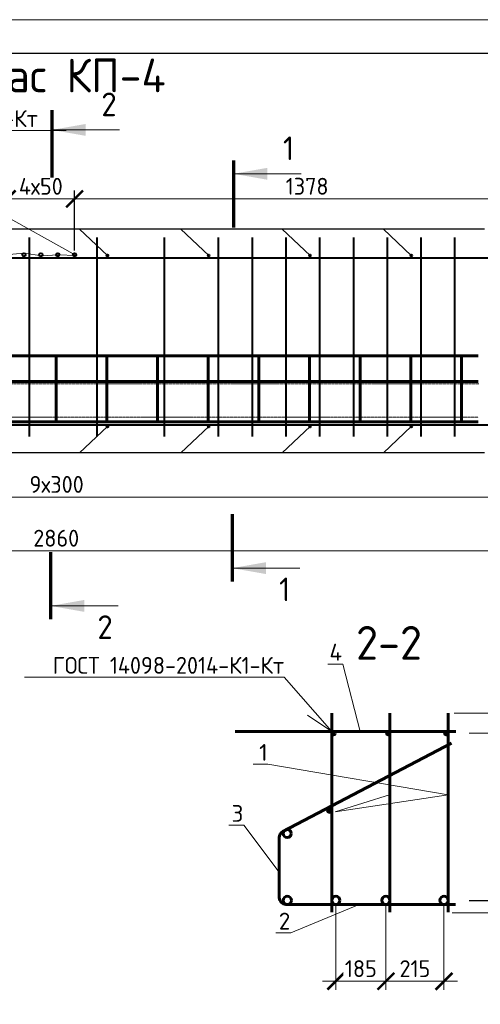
# Model space of a CAD drawing. Header units: millimetres. Extents: x 251864 to 617215, y -272865 to -46010.
# Tile 38 of 53: x 503399 to 510220, y -223534 to -208942. Entities that reach past the tile are written whole.
import ezdxf
from ezdxf import colors
from ezdxf.entities.mleader import LeaderData, LeaderLine
from ezdxf.math import Vec2, Vec3

# ---------------------------------------------------------------- set-up
doc = ezdxf.new("R2010")
doc.units = ezdxf.units.MM
doc.linetypes.add('CENTER2', pattern=[28.575, 19.05, -3.175, 3.175, -3.175])
doc.layers.get('Defpoints').update_dxf_attribs({"color": 140})
for name, color, linetype, lineweight in [('RAZMER', 100, 'Continuous', 15), ('Армирование', 3, 'Continuous', 40), ('Выноски', 20, 'Continuous', 20), ('подоснова', 151, 'Continuous', 5), ('поз.', 2, 'Continuous', 25), ('Размеры', 54, 'Continuous', 20), ('СО_ОСНОВНАЯ_060', 142, 'Continuous', 60), ('Текст-тонкая', 4, 'Continuous', 15), ('ТОНКИЕ', 7, 'Continuous', 9)]:
    doc.layers.add(name, color=color, linetype=linetype, lineweight=lineweight)
doc.layers.add('ТОЛСТЫЕ_ОСНОВНЫЕ', color=6, linetype='Continuous')
doc.styles.add('GOST-2.304_Type-B', font='GOST_Common.ttf')
doc.styles.add('ГОСТ', font='GOST_Common.ttf')
doc.dimstyles.new('ГОСТ', dxfattribs={"dimscale": 0, "dimtxt": 2.5, "dimasz": 2.5, "dimexe": 1.25, "dimexo": 0.625, "dimtad": 1, "dimdec": 0, "dimtxsty": 'ГОСТ', "dimblk": 'ARCHTICK', "dimcen": 2.5, "dimdle": 1.5, "dimclrd": 256, "dimclre": 256, "dimclrt": 256, "dimadec": 0, "dimazin": 0, "dimtfac": 1, "dimtdec": 0, "dimtmove": 1, "dimatfit": 3, "dimfxl": 2, "dimtfill": 1, "dimlwd": -1, "dimarcsym": 0})
doc.dimstyles.new('мой', dxfattribs={"dimscale": 100, "dimtxt": 2.5, "dimasz": 2.5, "dimexe": 1.25, "dimexo": 0.625, "dimtad": 1, "dimdec": 0, "dimtxsty": 'GOST-2.304_Type-B', "dimblk": 'ARCHTICK', "dimcen": 2.5, "dimdle": 2, "dimaunit": 1, "dimadec": 1, "dimazin": 2, "dimtfac": 1, "dimtdec": 0, "dimtmove": 1, "dimatfit": 3, "dimfxl": 1, "dimtfill": 1, "dimlwd": -1, "dimlwe": -1, "dimarcsym": 0})

# ---------------------------------------------------------------- blocks, each defined once
blk = doc.blocks.new('*U281')
at = {"layer": 'ТОЛСТЫЕ_ОСНОВНЫЕ', "color": 6}
blk.add_lwpolyline([(20, 5), (205, 5), (205, 292), (20, 292)], close=True, dxfattribs=at)
at = {"layer": 'ТОНКИЕ'}
blk.add_lwpolyline([(0, 0), (210, 0), (210, 297), (0, 297)], close=True, dxfattribs=at)
blk = doc.blocks.new('_ArchTick')
at = {"color": 0, "linetype": 'ByBlock', "const_width": 0.15}
blk.add_lwpolyline([(-0.5, -0.5), (0.5, 0.5)], dxfattribs=at)
blk = doc.blocks.new('*D1039')
at = {"layer": 'Defpoints', "color": 0, "transparency": 16777216}
for p in [(496790, -215383), (511090, -215537), (511090, -216814)]:
    blk.add_point(p, dxfattribs=at)
at = {"layer": 'Размеры', "lineweight": -2, "transparency": 16777216}
for p, q in [((496790, -215445), (496790, -216939)), ((511090, -215599), (511090, -216939))]:
    blk.add_line(p, q, dxfattribs=at)
at = {"layer": 'Размеры', "transparency": 16777216}
blk.add_line((496640, -216814), (511240, -216814), dxfattribs=at)
at = {"layer": 'Размеры', "transparency": 16777216, "xscale": 250, "yscale": 250, "zscale": 250, "rotation": 180}
blk.add_blockref('_ArchTick', (496790, -216814), dxfattribs=at)
at = {"layer": 'Размеры', "transparency": 16777216, "xscale": 250, "yscale": 250, "zscale": 250}
blk.add_blockref('_ArchTick', (511090, -216814), dxfattribs=at)
at = {"layer": 'Размеры', "transparency": 16777216, "insert": (503940, -216626), "char_height": 250, "attachment_point": 5, "style": 'ГОСТ', "bg_fill": 3, "box_fill_scale": 1.1, "bg_fill_color": 256, "bg_fill_true_color": 13158600, "bg_fill_transparency": 0}
blk.add_mtext('2860', dxfattribs=at)
blk = doc.blocks.new('*D1040')
at = {"layer": 'Defpoints', "color": 0, "transparency": 16777216}
for p in [(510698, -215021), (497193, -215613), (510698, -216016)]:
    blk.add_point(p, dxfattribs=at)
at = {"layer": 'Размеры', "lineweight": -2, "transparency": 16777216}
for p, q in [((510698, -215084), (510698, -216141)), ((497193, -215675), (497193, -216141))]:
    blk.add_line(p, q, dxfattribs=at)
at = {"layer": 'Размеры', "transparency": 16777216}
blk.add_line((497043, -216016), (510848, -216016), dxfattribs=at)
at = {"layer": 'Размеры', "transparency": 16777216, "xscale": 250, "yscale": 250, "zscale": 250, "rotation": 180}
blk.add_blockref('_ArchTick', (497193, -216016), dxfattribs=at)
at = {"layer": 'Размеры', "transparency": 16777216, "xscale": 250, "yscale": 250, "zscale": 250}
blk.add_blockref('_ArchTick', (510698, -216016), dxfattribs=at)
at = {"layer": 'Размеры', "transparency": 16777216, "insert": (503946, -215829), "char_height": 250, "attachment_point": 5, "style": 'ГОСТ', "bg_fill": 3, "box_fill_scale": 1.1, "bg_fill_color": 256, "bg_fill_true_color": 13158600, "bg_fill_transparency": 0}
blk.add_mtext('9х300', dxfattribs=at)
blk = doc.blocks.new('_None')
blk = doc.blocks.new('*D1062')
at = {"layer": 'Defpoints', "color": 0, "transparency": 16777216}
for p in [(504212, -211598), (503212, -212426), (504212, -212426)]:
    blk.add_point(p, dxfattribs=at)
at = {"layer": 'Размеры', "lineweight": -2, "transparency": 16777216}
for p, q in [((503212, -212363), (503212, -211473)), ((504212, -212363), (504212, -211473))]:
    blk.add_line(p, q, dxfattribs=at)
at = {"layer": 'Размеры', "transparency": 16777216}
blk.add_line((503062, -211598), (504362, -211598), dxfattribs=at)
at = {"layer": 'Размеры', "transparency": 16777216, "xscale": 250, "yscale": 250, "zscale": 250, "rotation": 180}
blk.add_blockref('_ArchTick', (503212, -211598), dxfattribs=at)
at = {"layer": 'Размеры', "transparency": 16777216, "xscale": 250, "yscale": 250, "zscale": 250}
blk.add_blockref('_ArchTick', (504212, -211598), dxfattribs=at)
at = {"layer": 'Размеры', "transparency": 16777216, "insert": (503712, -211411), "char_height": 250, "attachment_point": 5, "style": 'ГОСТ', "bg_fill": 3, "box_fill_scale": 1.1, "bg_fill_color": 256, "bg_fill_true_color": 13158600, "bg_fill_transparency": 0}
blk.add_mtext('4х50', dxfattribs=at)
blk = doc.blocks.new('*D1063')
at = {"layer": 'Defpoints', "color": 0, "transparency": 16777216}
for p in [(511100, -211598), (504212, -212426), (511100, -212469)]:
    blk.add_point(p, dxfattribs=at)
at = {"layer": 'Размеры', "lineweight": -2, "transparency": 16777216}
for p, q in [((504212, -212363), (504212, -211473)), ((511100, -212407), (511100, -211473))]:
    blk.add_line(p, q, dxfattribs=at)
at = {"layer": 'Размеры', "transparency": 16777216}
blk.add_line((504062, -211598), (511250, -211598), dxfattribs=at)
at = {"layer": 'Размеры', "transparency": 16777216, "xscale": 250, "yscale": 250, "zscale": 250, "rotation": 180}
blk.add_blockref('_ArchTick', (504212, -211598), dxfattribs=at)
at = {"layer": 'Размеры', "transparency": 16777216, "xscale": 250, "yscale": 250, "zscale": 250}
blk.add_blockref('_ArchTick', (511100, -211598), dxfattribs=at)
at = {"layer": 'Размеры', "transparency": 16777216, "insert": (507656, -211411), "char_height": 250, "attachment_point": 5, "style": 'ГОСТ', "bg_fill": 3, "box_fill_scale": 1.1, "bg_fill_color": 256, "bg_fill_true_color": 13158600, "bg_fill_transparency": 0}
blk.add_mtext('1378', dxfattribs=at)
blk = doc.blocks.new('*D1064')
at = {"layer": 'Defpoints', "color": 0, "ltscale": 0.1, "transparency": 16777216}
for p in [(509992, -221998), (510890, -221998), (509742, -222178)]:
    blk.add_point(p, dxfattribs=at)
at = {"layer": 'Размеры', "color": 0, "linetype": 'Continuous', "ltscale": 0.1, "transparency": 16777216}
for p, q in [((510890, -222378), (510890, -221798)), ((510054, -221998), (511015, -221998)), ((509804, -222178), (511015, -222178)), ((510890, -222891), (510890, -222178))]:
    blk.add_line(p, q, dxfattribs=at)
at = {"layer": 'Размеры', "color": 0, "ltscale": 0.1, "transparency": 16777216, "xscale": 250, "yscale": 250, "zscale": 250}
for p, rotation in [((510890, -221998), 90), ((510890, -222178), 270)]:
    blk.add_blockref('_ArchTick', p, dxfattribs=dict(at, rotation=rotation))
at = {"layer": 'Размеры', "color": 0, "ltscale": 0.1, "transparency": 16777216, "insert": (510703, -222666), "char_height": 250, "attachment_point": 5, "rotation": 90, "style": 'GOST-2.304_Type-B', "bg_fill": 3, "box_fill_scale": 1.1, "bg_fill_color": 256, "bg_fill_true_color": 13158600, "bg_fill_transparency": 0}
blk.add_mtext('45', dxfattribs=at)
blk = doc.blocks.new('*D1065')
at = {"layer": 'Defpoints', "color": 0, "ltscale": 0.1, "transparency": 16777216}
for p in [(509992, -219517), (510890, -219517), (509992, -221997)]:
    blk.add_point(p, dxfattribs=at)
at = {"layer": 'Размеры', "color": 0, "linetype": 'Continuous', "ltscale": 0.1, "transparency": 16777216}
for p, q in [((510890, -222197), (510890, -219317)), ((510054, -219517), (511015, -219517)), ((510054, -221997), (511015, -221997))]:
    blk.add_line(p, q, dxfattribs=at)
at = {"layer": 'Размеры', "color": 0, "ltscale": 0.1, "transparency": 16777216, "xscale": 250, "yscale": 250, "zscale": 250}
for p, rotation in [((510890, -219517), 90), ((510890, -221997), 270)]:
    blk.add_blockref('_ArchTick', p, dxfattribs=dict(at, rotation=rotation))
at = {"layer": 'Размеры', "color": 0, "ltscale": 0.1, "transparency": 16777216, "insert": (510703, -220687), "char_height": 250, "attachment_point": 5, "rotation": 90, "style": 'GOST-2.304_Type-B', "bg_fill": 3, "box_fill_scale": 1.1, "bg_fill_color": 256, "bg_fill_true_color": 13158600, "bg_fill_transparency": 0}
blk.add_mtext('620', dxfattribs=at)
blk = doc.blocks.new('*D1066')
at = {"layer": 'Defpoints', "color": 0, "ltscale": 0.1, "transparency": 16777216}
for p in [(509772, -219217), (510890, -219217), (509992, -219517)]:
    blk.add_point(p, dxfattribs=at)
at = {"layer": 'Размеры', "color": 0, "linetype": 'Continuous', "ltscale": 0.1, "transparency": 16777216}
for p, q in [((510890, -219717), (510890, -219017)), ((509834, -219217), (511015, -219217)), ((510054, -219517), (511015, -219517))]:
    blk.add_line(p, q, dxfattribs=at)
at = {"layer": 'Размеры', "color": 0, "ltscale": 0.1, "transparency": 16777216, "xscale": 250, "yscale": 250, "zscale": 250}
for p, rotation in [((510890, -219217), 90), ((510890, -219517), 270)]:
    blk.add_blockref('_ArchTick', p, dxfattribs=dict(at, rotation=rotation))
at = {"layer": 'Размеры', "color": 0, "ltscale": 0.1, "transparency": 16777216, "insert": (510574, -218882), "char_height": 250, "attachment_point": 5, "rotation": 90, "style": 'GOST-2.304_Type-B', "bg_fill": 3, "box_fill_scale": 1.1, "bg_fill_color": 256, "bg_fill_true_color": 13158600, "bg_fill_transparency": 0}
blk.add_mtext('75', dxfattribs=at)
blk = doc.blocks.new('*D1067')
at = {"layer": 'Defpoints', "color": 0, "ltscale": 0.1, "transparency": 16777216}
for p in [(510405, -219217), (509742, -222178), (511463, -222178)]:
    blk.add_point(p, dxfattribs=at)
at = {"layer": 'Размеры', "color": 0, "linetype": 'Continuous', "ltscale": 0.1, "transparency": 16777216}
for p, q in [((511463, -219017), (511463, -222378)), ((510467, -219217), (511588, -219217)), ((509804, -222178), (511588, -222178))]:
    blk.add_line(p, q, dxfattribs=at)
at = {"layer": 'Размеры', "color": 0, "ltscale": 0.1, "transparency": 16777216, "xscale": 250, "yscale": 250, "zscale": 250}
for p, rotation in [((511463, -219217), 90), ((511463, -222178), 270)]:
    blk.add_blockref('_ArchTick', p, dxfattribs=dict(at, rotation=rotation))
at = {"layer": 'Размеры', "color": 0, "ltscale": 0.1, "transparency": 16777216, "insert": (511275, -220698), "char_height": 250, "attachment_point": 5, "rotation": 90, "style": 'GOST-2.304_Type-B', "bg_fill": 3, "box_fill_scale": 1.1, "bg_fill_color": 256, "bg_fill_true_color": 13158600, "bg_fill_transparency": 0}
blk.add_mtext('740', dxfattribs=at)
blk = doc.blocks.new('*D1068')
at = {"layer": 'Defpoints', "color": 0, "ltscale": 0.1, "transparency": 16777216}
for p in [(508822, -221993), (509682, -221993), (508822, -223192)]:
    blk.add_point(p, dxfattribs=at)
at = {"layer": 'Размеры', "color": 0, "linetype": 'Continuous', "ltscale": 0.1, "transparency": 16777216}
for p, q in [((508822, -222055), (508822, -223317)), ((509682, -222055), (509682, -223317)), ((509882, -223192), (508622, -223192))]:
    blk.add_line(p, q, dxfattribs=at)
at = {"layer": 'Размеры', "color": 0, "ltscale": 0.1, "transparency": 16777216, "xscale": 250, "yscale": 250, "zscale": 250, "rotation": 180}
blk.add_blockref('_ArchTick', (508822, -223192), dxfattribs=at)
at = {"layer": 'Размеры', "color": 0, "ltscale": 0.1, "transparency": 16777216, "xscale": 250, "yscale": 250, "zscale": 250}
blk.add_blockref('_ArchTick', (509682, -223192), dxfattribs=at)
at = {"layer": 'Размеры', "color": 0, "ltscale": 0.1, "transparency": 16777216, "insert": (509252, -223005), "char_height": 250, "attachment_point": 5, "style": 'GOST-2.304_Type-B', "bg_fill": 3, "box_fill_scale": 1.1, "bg_fill_color": 256, "bg_fill_true_color": 13158600, "bg_fill_transparency": 0}
blk.add_mtext('215', dxfattribs=at)
blk = doc.blocks.new('*D1069')
at = {"layer": 'Defpoints', "color": 0, "ltscale": 0.1, "transparency": 16777216}
for p in [(508081, -221993), (508822, -222176), (508081, -223192)]:
    blk.add_point(p, dxfattribs=at)
at = {"layer": 'Размеры', "color": 0, "linetype": 'Continuous', "ltscale": 0.1, "transparency": 16777216}
for p, q in [((508081, -222055), (508081, -223317)), ((508822, -222238), (508822, -223317)), ((509022, -223192), (507881, -223192))]:
    blk.add_line(p, q, dxfattribs=at)
at = {"layer": 'Размеры', "color": 0, "ltscale": 0.1, "transparency": 16777216, "xscale": 250, "yscale": 250, "zscale": 250, "rotation": 180}
blk.add_blockref('_ArchTick', (508081, -223192), dxfattribs=at)
at = {"layer": 'Размеры', "color": 0, "ltscale": 0.1, "transparency": 16777216, "xscale": 250, "yscale": 250, "zscale": 250}
blk.add_blockref('_ArchTick', (508822, -223192), dxfattribs=at)
at = {"layer": 'Размеры', "color": 0, "ltscale": 0.1, "transparency": 16777216, "insert": (508451, -223005), "char_height": 250, "attachment_point": 5, "style": 'GOST-2.304_Type-B', "bg_fill": 3, "box_fill_scale": 1.1, "bg_fill_color": 256, "bg_fill_true_color": 13158600, "bg_fill_transparency": 0}
blk.add_mtext('185', dxfattribs=at)
blk = doc.blocks.new('_Dot')
at = {"color": 0, "linetype": 'ByBlock', "lineweight": -2}
blk.add_line((-0.5, 0), (-1, 0), dxfattribs=at)
at = {"color": 0, "linetype": 'ByBlock', "const_width": 0.5}
blk.add_lwpolyline([(-0.25, 0, 1), (0.25, 0, 1)], format="xyb", close=True, dxfattribs=at)

msp = doc.modelspace()

# ---------------------------------------------------------------- hatches: boundary and pattern name
at = {"layer": 'Выноски'}
for points in [[(503877.1, -210575.5), (504377.1, -210487.3), (504377.1, -210663.7)], [(506567.2, -211225.8), (507067.2, -211137.7), (507067.2, -211314)], [(506546.7, -217069.6), (507046.7, -216981.4), (507046.7, -217157.7)], [(503856.6, -217629.4), (504356.6, -217541.3), (504356.6, -217717.6)]]:
    msp.add_hatch(color=256, dxfattribs=at).paths.add_polyline_path(points, flags=0)

# ---------------------------------------------------------------- linework, layer by layer
at = {"layer": 'Армирование'}
for p, q in [((503540.4, -212169.4), (503540.4, -215119.4)), ((504540.4, -212169.4), (504540.4, -215119.4)), ((505540.4, -212169.4), (505540.4, -215119.4)), ((506340.4, -212169.4), (506340.4, -215119.4)), ((506840.4, -212169.4), (506840.4, -215119.4)), ((507340.4, -212169.4), (507340.4, -215119.4)), ((507840.4, -212169.4), (507840.4, -215119.4)), ((508340.4, -212169.4), (508340.4, -215119.4)), ((508840.4, -212169.4), (508840.4, -215119.4)), ((509340.4, -212169.4), (509340.4, -215119.4)), ((509840.4, -212169.4), (509840.4, -215119.4)), ((496790.4, -212469.4), (511090.4, -212469.4)), ((496790.4, -214944.8), (511090.4, -214944.8))]:
    msp.add_line(p, q, dxfattribs=at)
for centre, radius in [((503461.8, -212425.7), 25), ((503711.8, -212425.7), 25), ((503961.8, -212425.7), 25), ((504211.8, -212425.7), 25), ((504698.4, -212436.1), 12), ((506198.4, -212436.1), 12), ((507698.4, -212436.1), 12), ((509198.4, -212436.1), 12)]:
    msp.add_circle(centre, radius, dxfattribs=at)
at = {"layer": 'Выноски'}
for p, q in [((503877.1, -210575.5), (504877.1, -210575.5)), ((506567.2, -211225.8), (507567.2, -211225.8)), ((506546.7, -217069.6), (507546.7, -217069.6)), ((503856.6, -217629.4), (504856.6, -217629.4))]:
    msp.add_line(p, q, dxfattribs=at)
msp.add_lwpolyline([(506567.2, -212025.8, 50, 50, 0), (506567.2, -211025.8, 50, 50, 0)], format="xyseb", dxfattribs=at)
at = {"layer": 'Выноски', "const_width": 50}
msp.add_lwpolyline([(506546.7, -216269.6), (506546.7, -217269.6)], dxfattribs=at)
at = {"layer": 'подоснова', "ltscale": 0.3}
msp.add_line((508021.2, -219489.2), (507660.9, -219248), dxfattribs=at)
at = {"layer": 'поз.', "ltscale": 25}
for points in [[(510284.6, -212046.6), (496458.5, -212046.6)], [(504698.4, -212436.1), (504284.6, -212046.6)], [(506198.4, -212436.1), (505784.6, -212046.6)], [(507698.4, -212436.1), (507284.6, -212046.6)], [(509198.4, -212436.1), (508784.6, -212046.6)], [(510284.6, -215361.6), (495891.1, -215361.9)]]:
    msp.add_lwpolyline(points, dxfattribs=at)
at = {"layer": 'Размеры'}
msp.add_line((507906.1, -219492.4), (507366.1, -219492.4), dxfattribs=at)
at = {"layer": 'СО_ОСНОВНАЯ_060', "ltscale": 100}
msp.add_line((507242, -221953.2), (507240.8, -221062.2), dxfattribs=at)
for points in [[(497690.4, -213925.4), (510190.4, -213925.4)], [(503940.4, -214902), (503940.4, -213925.4)], [(504690.4, -214902), (504690.4, -213925.4)], [(505440.4, -214902), (505440.4, -213925.4)], [(506190.4, -214902), (506190.4, -213925.4)], [(506940.4, -214902), (506940.4, -213925.4)], [(507690.4, -214902), (507690.4, -213925.4)], [(508440.4, -214902), (508440.4, -213925.4)], [(509190.4, -214902), (509190.4, -213925.4)], [(509940.4, -214902), (509940.4, -213925.4)], [(497690.4, -214301.5), (510190.4, -214301.5)], [(497690.4, -214902), (510190.4, -214902)], [(508021.1, -219217.4), (508021.1, -222167.4)], [(508881.5, -219217.4), (508881.5, -222167.4)], [(509742, -219217.4), (509742, -222167.4)], [(509857, -219492.4), (507906.1, -219492.4)], [(509851.1, -222053.2), (507900.2, -222053.2)]]:
    msp.add_lwpolyline(points, dxfattribs=at)
for centre, radius in [((508046.1, -219517.4), 25), ((508856.5, -219517.4), 25), ((509717, -219517.4), 25), ((507984, -220663.1), 25.8), ((507360.8, -221002.4), 60), ((507362, -221992.8), 60), ((508081.1, -221992.8), 60), ((508821.5, -221992.8), 60), ((509682, -221992.8), 60)]:
    msp.add_circle(centre, radius, dxfattribs=at)
for centre, start, end in [((507340.8, -221062.2), 117.63964, 180), ((507342, -221953.2), 180, 270)]:
    msp.add_arc(centre, 100, start, end, dxfattribs=at)
at = {"layer": 'Текст-тонкая', "color": 0, "linetype": 'CENTER2', "ltscale": 0.1}
for points in [[(497699.4, -214338.4), (510199.4, -214338.4)], [(497690.4, -214833.6), (510190.4, -214833.6)]]:
    msp.add_lwpolyline(points, dxfattribs=at)

# ---------------------------------------------------------------- block references
at = {"xscale": 100, "yscale": 100, "zscale": 100}
msp.add_blockref('*U281', (492569.1, -238642.1), dxfattribs=at)

# ---------------------------------------------------------------- texts
at = {"layer": 'Выноски', "style": 'GOST-2.304_Type-B'}
for s, p in [('2', (504607.5, -210371.9)), ('1', (507297.6, -211022.2)), ('1', (507239.5, -217558.9)), ('2', (504549.4, -218118.7))]:
    msp.add_text(s, height=350, dxfattribs=at).set_placement(p)
at = {"layer": 'Размеры', "char_height": 500, "attachment_point": 5, "style": 'GOST-2.304_Type-B'}
for s, insert in [('Каркас КП-4', (503706.4, -209836.4)), ('2-2', (508868.6, -218177))]:
    msp.add_mtext_dynamic_manual_height_columns(s, width=15225.227, gutter_width=15, heights=[0], dxfattribs=dict(at, insert=insert))

# ---------------------------------------------------------------- leaders
at = {"layer": 'подоснова', "ltscale": 0.3}
ml = msp.add_multileader_mtext('Standard', dxfattribs=at)
ml.set_content('ГОСТ 14098-2014-К1-Кт', color=256, style='GOST-2.304_Type-B')
ml.set_leader_properties(color=256, linetype='ByLayer', lineweight=15)
ml.set_arrow_properties(name='NONE')
ml.build(insert=Vec2(0, 0))
ml.multileader.update_dxf_attribs({"text_left_attachment_type": 6, "text_right_attachment_type": 6, "dogleg_length": 0.1, "arrow_head_size": 0.18})
ctx = ml.context
ctx.base_point, ctx.char_height, ctx.arrow_head_size, ctx.landing_gap_size, ctx.plane_origin = Vec3(500241.5, -210582.4), 250, 0.18, 0.2, Vec3(499650.1, -209854)
ctx.left_attachment, ctx.right_attachment = 6, 6
notes = []
notes.append((ctx, [(0, (1, 1, 0), (500241.4, -210582.4), (1, 0), 0.1, [(0, [(499040.4, -212469.4)], 0, [])])]))
ctx.mtext.insert, ctx.mtext.flow_direction = Vec3(500241.7, -210282.4), 5
at = {"layer": 'подоснова'}
ml = msp.add_multileader_mtext('Standard', dxfattribs=at)
ml.set_content('{\\fISOCPEUR|b0|i0|c204|p34;4}', color=256, style='GOST-2.304_Type-B')
ml.set_leader_properties(color=256, linetype='ByLayer', lineweight=15)
ml.set_arrow_properties(name='NONE')
ml.build(insert=Vec2(0, 0))
ml.multileader.update_dxf_attribs({"text_left_attachment_type": 6, "text_right_attachment_type": 6, "dogleg_length": 10, "arrow_head_size": 18})
ctx = ml.context
ctx.base_point, ctx.char_height, ctx.arrow_head_size, ctx.landing_gap_size, ctx.plane_origin = Vec3(507984.7, -218490.7), 250, 18, 20, Vec3(514697.4, -218963.4)
ctx.left_attachment, ctx.right_attachment, ctx.text_align_type = 6, 6, 1
notes.append((ctx, [(0, (1, 1, 0), (508184.7, -218490.7), (-1, 0), 10, [(1, [(508446.2, -219508.2)], 0, [])])]))
ctx.mtext.insert, ctx.mtext.width, ctx.mtext.alignment, ctx.mtext.flow_direction = Vec3(508079.7, -218190.7), 3036.308, 2, 5
at = {"layer": 'подоснова', "ltscale": 0.3}
ml = msp.add_multileader_mtext('Standard', dxfattribs=at)
ml.set_content('ГОСТ 14098-2014-К1-Кт', color=256, style='GOST-2.304_Type-B')
ml.set_leader_properties(color=256, linetype='ByLayer', lineweight=15)
ml.set_arrow_properties(name='NONE')
ml.build(insert=Vec2(0, 0))
ml.multileader.update_dxf_attribs({"text_left_attachment_type": 6, "text_right_attachment_type": 6, "dogleg_length": 0.1, "arrow_head_size": 0.18})
ctx = ml.context
ctx.base_point, ctx.char_height, ctx.arrow_head_size, ctx.landing_gap_size, ctx.plane_origin = Vec3(503728.9, -218685.5), 250, 0.18, 0.2, Vec3(503137.5, -218233.7)
ctx.left_attachment, ctx.right_attachment, ctx.text_align_type = 6, 6, 2
notes.append((ctx, [(1, (1, 1, 0), (507315, -218685.5), (-1, 0), 0.1, [(0, [(508023.5, -219490.9)], 0, [])])]))
ctx.mtext.insert, ctx.mtext.alignment, ctx.mtext.flow_direction = Vec3(507314.7, -218385.5), 3, 5
at = {"layer": 'подоснова'}
ml = msp.add_multileader_mtext('Standard', dxfattribs=at)
ml.set_content('{\\fISOCPEUR|b0|i0|c204|p34;1}', color=256, style='GOST-2.304_Type-B')
ml.set_leader_properties(color=256, linetype='ByLayer', lineweight=15)
ml.set_arrow_properties(name='NONE')
ml.build(insert=Vec2(0, 0))
ml.multileader.update_dxf_attribs({"text_left_attachment_type": 6, "text_right_attachment_type": 6, "dogleg_length": 10, "arrow_head_size": 18})
ctx = ml.context
ctx.base_point, ctx.char_height, ctx.arrow_head_size, ctx.landing_gap_size, ctx.plane_origin = Vec3(506950.6, -219976), 250, 18, 20, Vec3(513588.4, -220448.7)
ctx.left_attachment, ctx.right_attachment, ctx.text_align_type = 6, 6, 1
notes.append((ctx, [(0, (1, 1, 0), (507075.6, -219976), (-1, 0), 10, [(0, [(508888.6, -220422.1), (508068.6, -220682.1), (509742, -220426.8)], 0, [])])]))
ctx.mtext.insert, ctx.mtext.width, ctx.mtext.alignment, ctx.mtext.flow_direction = Vec3(507008.1, -219676), 3036.308, 2, 5
ml = msp.add_multileader_mtext('Standard', dxfattribs=at)
ml.set_content('{\\fISOCPEUR|b0|i0|c0|p34;3}', color=256, style='GOST-2.304_Type-B')
ml.set_leader_properties(color=256, linetype='ByLayer', lineweight=15)
ml.set_arrow_properties(name='NONE')
ml.build(insert=Vec2(0, 0))
ml.multileader.update_dxf_attribs({"text_left_attachment_type": 6, "text_right_attachment_type": 6, "dogleg_length": 10, "arrow_head_size": 18})
ctx = ml.context
ctx.base_point, ctx.char_height, ctx.arrow_head_size, ctx.landing_gap_size, ctx.plane_origin = Vec3(506542.2, -220879.3), 250, 18, 20, Vec3(513230, -221352)
ctx.left_attachment, ctx.right_attachment, ctx.text_align_type = 6, 6, 1
notes.append((ctx, [(0, (1, 1, 0), (506717.2, -220879.3), (-1, 0), 10, [(1, [(507241.5, -221576.2)], 0, [])])]))
ctx.mtext.insert, ctx.mtext.width, ctx.mtext.alignment, ctx.mtext.flow_direction = Vec3(506624.7, -220579.3), 3036.308, 2, 5
ml = msp.add_multileader_mtext('Standard', dxfattribs=at)
ml.set_content('{\\fISOCPEUR|b0|i0|c204|p34;2}', color=256, style='GOST-2.304_Type-B')
ml.set_leader_properties(color=256, linetype='ByLayer', lineweight=15)
ml.set_arrow_properties(name='NONE')
ml.build(insert=Vec2(0, 0))
ml.multileader.update_dxf_attribs({"text_left_attachment_type": 6, "text_right_attachment_type": 6, "dogleg_length": 10, "arrow_head_size": 18})
ctx = ml.context
ctx.base_point, ctx.char_height, ctx.arrow_head_size, ctx.landing_gap_size, ctx.plane_origin = Vec3(507238.6, -222475.7), 250, 18, 20, Vec3(513926.3, -222948.4)
ctx.left_attachment, ctx.right_attachment, ctx.text_align_type = 6, 6, 1
notes.append((ctx, [(0, (1, 1, 0), (507413.6, -222475.7), (-1, 0), 10, [(1, [(508426.4, -222053.2)], 0, [])])]))
ctx.mtext.insert, ctx.mtext.width, ctx.mtext.alignment, ctx.mtext.flow_direction = Vec3(507321.1, -222175.7), 3036.308, 2, 5
for ctx, leaders in notes:
    for number, flags, end, landing, length, lines in leaders:
        leader = LeaderData()
        leader.index, (leader.has_last_leader_line, leader.has_dogleg_vector, leader.attachment_direction) = number, flags
        leader.last_leader_point, leader.dogleg_vector, leader.dogleg_length = Vec3(end), Vec3(landing), length
        for number, points, colour, breaks in lines:
            line = LeaderLine()
            line.index, line.vertices, line.color, line.breaks = number, Vec3.list(points), colors.encode_raw_color(colour), breaks
            leader.lines.append(line)
        ctx.leaders.append(leader)

# ---------------------------------------------------------------- next in the draw order: dimensions: what is measured, and where the dimension line sits
at = {"layer": 'Размеры'}
dim = msp.add_linear_dim(base=(504211.8, -211598.2), p1=(503211.8, -212425.7), p2=(504211.8, -212425.7), text='4х50', dimstyle='ГОСТ', override={"dimscale": 100, "dimlfac": 0.2, "dimtix": 0, "dimtofl": 1, "dimtmove": 1, "dimatfit": 3}, dxfattribs=at)
dim.commit()
dim.dimension.update_dxf_attribs({"geometry": '*D1062', "text_midpoint": (503711.8, -211410.7)})
dim = msp.add_linear_dim(base=(511090.4, -216813.9), p1=(496790.4, -215382.6), p2=(511090.4, -215536.9), dimstyle='ГОСТ', override={"dimscale": 100, "dimlfac": 0.2, "dimtix": 0, "dimtofl": 1, "dimtmove": 1, "dimatfit": 3}, dxfattribs=at)
dim.commit()
dim.dimension.update_dxf_attribs({"geometry": '*D1039', "text_midpoint": (503940.4, -216626.4)})
at = {"layer": 'Размеры', "ltscale": 0.1}
dim = msp.add_linear_dim(base=(510890.2, -221997.8), p1=(509742, -222178.4), p2=(509992, -221997.8), angle=90, dimstyle='мой', override={"dimlfac": 0.25}, dxfattribs=at)
dim.commit()
dim.dimension.update_dxf_attribs({"geometry": '*D1064', "text_midpoint": (511061.7, -222665.8), "dimtype": 160})

# ---------------------------------------------------------------- next in the draw order: linework, layer by layer
at = {"layer": 'Выноски'}
msp.add_lwpolyline([(503877.1, -211282.6, 50, 50, 0), (503877.1, -210282.6, 50, 50, 0)], format="xyseb", dxfattribs=at)
at = {"layer": 'Выноски', "const_width": 50}
msp.add_lwpolyline([(503856.6, -216829.4), (503856.6, -217829.4)], dxfattribs=at)

# ---------------------------------------------------------------- next in the draw order: dimensions: what is measured, and where the dimension line sits
at = {"layer": 'Размеры'}
dim = msp.add_linear_dim(base=(511100.4, -211598.2), p1=(504211.8, -212425.7), p2=(511100.4, -212469.4), dimstyle='ГОСТ', override={"dimscale": 100, "dimlfac": 0.2, "dimtix": 0, "dimtofl": 1, "dimtmove": 1, "dimatfit": 3}, dxfattribs=at)
dim.commit()
dim.dimension.update_dxf_attribs({"geometry": '*D1063', "text_midpoint": (507656.1, -211410.7)})
dim = msp.add_linear_dim(base=(510698.4, -216016.3), p1=(497193.4, -215612.6), p2=(510698.4, -215021.4), text='9х300', dimstyle='ГОСТ', override={"dimscale": 100, "dimlfac": 0.2, "dimtix": 0, "dimtofl": 1, "dimtmove": 1, "dimatfit": 3}, dxfattribs=at)
dim.commit()
dim.dimension.update_dxf_attribs({"geometry": '*D1040', "text_midpoint": (503945.9, -215828.8)})
at = {"layer": 'Размеры', "ltscale": 0.1}
dim = msp.add_linear_dim(base=(510890.2, -219517.4), p1=(509992, -221996.8), p2=(509992, -219517.4), angle=90, dimstyle='мой', override={"dimlfac": 0.25}, dxfattribs=at)
dim.commit()
dim.dimension.update_dxf_attribs({"geometry": '*D1065', "text_midpoint": (510890.2, -220686.6), "dimtype": 160})

# ---------------------------------------------------------------- next in the draw order: linework, layer by layer
at = {"layer": 'Армирование'}
for centre in [(504698.4, -214972.1), (506198.4, -214972.1), (507698.4, -214972.1), (509198.4, -214972.1)]:
    msp.add_circle(centre, 12, dxfattribs=at)
at = {"layer": 'поз.', "ltscale": 25}
for points in [[(504698.4, -214972.1), (504284.6, -215361.6)], [(506198.4, -214972.1), (505784.6, -215361.6)], [(507698.4, -214972.1), (507284.6, -215361.6)], [(509198.4, -214972.1), (508784.6, -215361.6)]]:
    msp.add_lwpolyline(points, dxfattribs=at)

# ---------------------------------------------------------------- next in the draw order: dimensions: what is measured, and where the dimension line sits
at = {"layer": 'Размеры', "ltscale": 0.1}
dim = msp.add_linear_dim(base=(510890.2, -219217.4), p1=(509992, -219517.4), p2=(509772, -219217.4), angle=90, dimstyle='мой', override={"dimlfac": 0.25}, dxfattribs=at)
dim.commit()
dim.dimension.update_dxf_attribs({"geometry": '*D1066', "text_midpoint": (510761.5, -218881.6), "dimtype": 160})

# ---------------------------------------------------------------- next in the draw order: leaders
at = {"layer": 'RAZMER', "color": 1, "ltscale": 100}
ml = msp.add_multileader_mtext('Standard', dxfattribs=at)
ml.set_content('{\\fGOST 2.304 type A|b0|i0|c204|p34;ЗД}', color=1, style='ГОСТ')
ml.set_leader_properties(color=256, linetype='ByLayer', lineweight=-1)
ml.set_arrow_properties(name='DOT')
ml.build(insert=Vec2(0, 0))
ml.multileader.update_dxf_attribs({"text_left_attachment_type": 6, "text_right_attachment_type": 6, "dogleg_length": 0.6, "arrow_head_size": 100, "scale": 100})
ctx = ml.context
ctx.base_point, ctx.scale, ctx.char_height, ctx.arrow_head_size, ctx.landing_gap_size, ctx.plane_origin = Vec3(523888.4, -215739.2), 100, 250, 100, 50, Vec3(523505.4, -214793)
ctx.left_attachment, ctx.right_attachment, ctx.text_align_type = 6, 6, 1
notes = []
notes.append((ctx, [(0, (1, 1, 0), (523828.4, -215739.2), (1, 0), 60, [(0, [(523642.4, -214881.9)], 0, [])])]))
ctx.mtext.insert, ctx.mtext.width, ctx.mtext.alignment, ctx.mtext.flow_direction = Vec3(524090.2, -215439.2), 471.412, 2, 5
ml = msp.add_multileader_mtext('Standard', dxfattribs=at)
ml.set_content('{\\fGOST 2.304 type A|b0|i0|c204|p34;ЗД}', color=1, style='ГОСТ')
ml.set_leader_properties(color=256, linetype='ByLayer', lineweight=-1)
ml.set_arrow_properties(name='DOT')
ml.build(insert=Vec2(0, 0))
ml.multileader.update_dxf_attribs({"text_left_attachment_type": 6, "text_right_attachment_type": 6, "dogleg_length": 0.6, "arrow_head_size": 100, "scale": 100})
ctx = ml.context
ctx.base_point, ctx.scale, ctx.char_height, ctx.arrow_head_size, ctx.landing_gap_size, ctx.plane_origin = Vec3(527077.5, -215739.2), 100, 250, 100, 50, Vec3(526694.5, -214793)
ctx.left_attachment, ctx.right_attachment, ctx.text_align_type = 6, 6, 1
notes.append((ctx, [(0, (1, 1, 0), (527017.5, -215739.2), (1, 0), 60, [(0, [(526831.5, -214881.9)], 0, [])])]))
ctx.mtext.insert, ctx.mtext.width, ctx.mtext.alignment, ctx.mtext.flow_direction = Vec3(527279.3, -215439.2), 471.412, 2, 5
at = {"layer": 'подоснова'}
ml = msp.add_multileader_mtext('Standard', dxfattribs=at)
ml.set_content('{\\fISOCPEUR|b0|i0|c204|p34;4}', color=256, style='GOST-2.304_Type-B')
ml.set_leader_properties(color=256, linetype='ByLayer', lineweight=15)
ml.set_arrow_properties(name='NONE')
ml.build(insert=Vec2(0, 0))
ml.multileader.update_dxf_attribs({"text_left_attachment_type": 6, "text_right_attachment_type": 6, "dogleg_length": 10, "arrow_head_size": 18})
ctx = ml.context
ctx.base_point, ctx.char_height, ctx.arrow_head_size, ctx.landing_gap_size, ctx.plane_origin = Vec3(501959.9, -211286.3), 250, 18, 20, Vec3(508672.7, -211549)
ctx.left_attachment, ctx.right_attachment, ctx.text_align_type = 6, 6, 1
notes.append((ctx, [(0, (1, 1, 0), (502159.9, -211286.3), (-1, 0), 10, [(4, [(503186.8, -212425.7), (503461.8, -212400.7), (503731.9, -212440.5), (503961.8, -212425.7), (504233.6, -212437.8)], 0, [])])]))
ctx.mtext.insert, ctx.mtext.width, ctx.mtext.alignment, ctx.mtext.flow_direction = Vec3(502054.9, -210986.3), 3036.308, 2, 5
for ctx, leaders in notes:
    for number, flags, end, landing, length, lines in leaders:
        leader = LeaderData()
        leader.index, (leader.has_last_leader_line, leader.has_dogleg_vector, leader.attachment_direction) = number, flags
        leader.last_leader_point, leader.dogleg_vector, leader.dogleg_length = Vec3(end), Vec3(landing), length
        for number, points, colour, breaks in lines:
            line = LeaderLine()
            line.index, line.vertices, line.color, line.breaks = number, Vec3.list(points), colors.encode_raw_color(colour), breaks
            leader.lines.append(line)
        ctx.leaders.append(leader)

# ---------------------------------------------------------------- next in the draw order: dimensions: what is measured, and where the dimension line sits
at = {"layer": 'Размеры', "ltscale": 0.1}
dim = msp.add_linear_dim(base=(511462.7, -222178.4), p1=(510404.8, -219217.4), p2=(509742, -222178.4), angle=90, dimstyle='мой', override={"dimlfac": 0.25}, dxfattribs=at)
dim.commit()
dim.dimension.update_dxf_attribs({"geometry": '*D1067', "text_midpoint": (511275.2, -220697.9)})

# ---------------------------------------------------------------- next in the draw order: linework, layer by layer
at = {"layer": 'СО_ОСНОВНАЯ_060', "ltscale": 100}
msp.add_line((507294.4, -220973.7), (509792.1, -219665.7), dxfattribs=at)
msp.add_lwpolyline([(509736.1, -219492.4), (506592, -219492.6)], dxfattribs=at)

# ---------------------------------------------------------------- next in the draw order: dimensions: what is measured, and where the dimension line sits
at = {"layer": 'Размеры', "ltscale": 0.1}
dim = msp.add_linear_dim(base=(508821.5, -223192.3), p1=(509682, -221992.8), p2=(508821.5, -221992.8), dimstyle='мой', override={"dimlfac": 0.25}, dxfattribs=at)
dim.commit()
dim.dimension.update_dxf_attribs({"geometry": '*D1068', "text_midpoint": (509251.7, -223004.8)})

# ---------------------------------------------------------------- next in the draw order: dimensions: what is measured, and where the dimension line sits
dim = msp.add_linear_dim(base=(508081.1, -223192.3), p1=(508821.5, -222175.6), p2=(508081.1, -221992.8), dimstyle='мой', override={"dimlfac": 0.25}, dxfattribs=at)
dim.commit()
dim.dimension.update_dxf_attribs({"geometry": '*D1069', "text_midpoint": (508451.3, -223004.8)})

# ---------------------------------------------------------------- next in the draw order: linework, layer by layer
at = {"layer": 'СО_ОСНОВНАЯ_060', "ltscale": 100}
msp.add_line((509851.1, -222053.2), (507342, -222053.2), dxfattribs=at)

doc.saveas('drawing.dxf')
